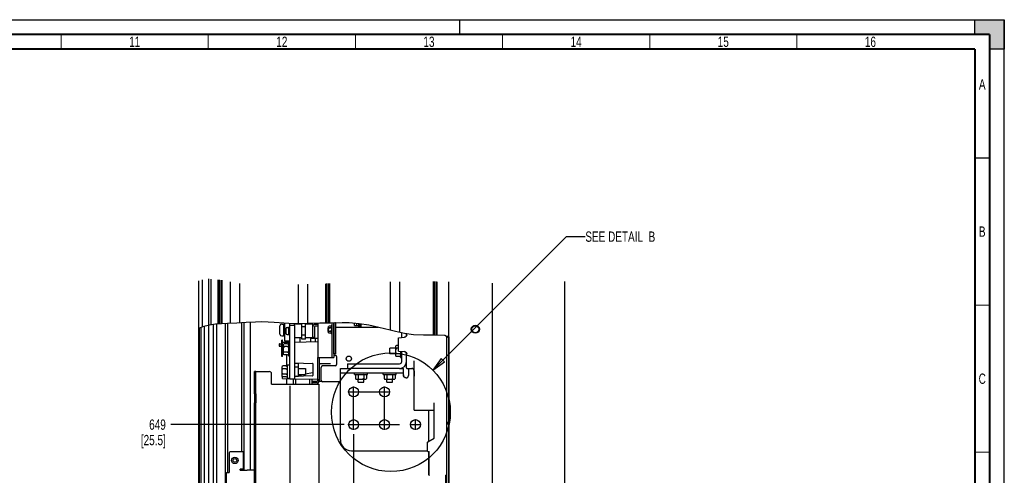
# Paper-space layout 'SUBMITTAL_E1H_1_2' of a CAD drawing. Header units: millimetres. Extents: x 0 to 841, y 0 to 594.
# Tile 30 of 30: x 506 to 841, y 439 to 594. Entities that reach past the tile are written whole.
import ezdxf

# ---------------------------------------------------------------- set-up
doc = ezdxf.new("R2010")
doc.units = ezdxf.units.MM
doc.header["$LTSCALE"] = 46.255
doc.linetypes.add('CENTER', pattern=[0.6, 0.375, -0.075, 0.075, -0.075])
doc.linetypes.add('DASHED', pattern=[0.2, 0.1, -0.1])
doc.layers.get('0').update_dxf_attribs({"linetype": 'CONTINUOUS'})
for name, color, linetype in [('002___PRT_ALL_AXES', 7, 'CONTINUOUS'), ('02___PRT_ALL_AXES', 7, 'CONTINUOUS'), ('DATUM', 7, 'CONTINUOUS'), ('DEFAULT_1', 7, 'CENTER'), ('NOTES', 7, 'CONTINUOUS'), ('ROUNDS', 7, 'CONTINUOUS')]:
    doc.layers.add(name, color=color, linetype=linetype)
doc.styles.get("Standard").update_dxf_attribs({"font": 'txt', "width": 0.725})
doc.dimstyles.new('DIMSTYLE_4', dxfattribs={"dimtxt": 3.5, "dimasz": 4.8, "dimexe": 3.2, "dimexo": 1.6, "dimgap": 0.875, "dimtad": 0, "dimtih": 1, "dimtoh": 1, "dimdec": 1, "dimzin": 0, "dimdsep": 46, "dimtxsty": 'STANDARD', "dimblk": 'CLOSED', "dimblk1": 'CLOSED', "dimblk2": 'CLOSED', "dimcen": 0.09, "dimadec": 0, "dimazin": 0, "dimtp": 0.4, "dimtm": 0.4, "dimtfac": 1, "dimtdec": 1, "dimtofl": 0, "dimtmove": 0, "dimatfit": 3, "dimldrblk": 'CLOSED', "dimfxl": 1, "dimtolj": 1, "dimtzin": 0, "dimarcsym": 0})
doc.dimstyles.get("Standard").update_dxf_attribs({"dimtxt": 3.5, "dimasz": 4.8, "dimexe": 3.2, "dimexo": 1.6, "dimtad": 0, "dimtih": 1, "dimtoh": 1, "dimdec": 1, "dimzin": 0, "dimdsep": 46, "dimtxsty": 'STANDARD', "dimblk": 'CLOSED', "dimblk1": 'CLOSED', "dimblk2": 'CLOSED', "dimcen": 0.09, "dimadec": 0, "dimazin": 0, "dimtol": 1, "dimtp": 0.4, "dimtm": 0.4, "dimtfac": 1, "dimtdec": 1, "dimtofl": 0, "dimtmove": 0, "dimatfit": 3, "dimldrblk": 'CLOSED', "dimfxl": 1, "dimtolj": 1, "dimtzin": 0, "dimarcsym": 0})

# ---------------------------------------------------------------- blocks, each defined once
blk = doc.blocks.new('*D68')
at = {"color": 2, "linetype": 'CONTINUOUS'}
blk.add_line((619.9, 453.2), (619.9, 279.44), dxfattribs=at)
at = {"color": 2, "linetype": 'CONTINUOUS', "insert": (618.15, 277.69), "char_height": 3.5, "width": 15.225, "attachment_point": 3, "rotation": 90, "line_spacing_factor": 0.9}
blk.add_mtext('290\\P[11.4]', dxfattribs=at)
blk = doc.blocks.new('_CLOSED')
at = {"color": 0, "linetype": 'BYBLOCK'}
for p, q in [((0, 0), (-1, 0.167)), ((-1, 0.167), (-1, -0.167)), ((-1, -0.167), (0, 0)), ((-1, 0), (0, 0))]:
    blk.add_line(p, q, dxfattribs=at)
blk = doc.blocks.new('*D69')
at = {"color": 2, "linetype": 'CONTINUOUS'}
blk.add_line((598.17, 469.56), (598.17, 279.44), dxfattribs=at)
at = {"color": 2, "linetype": 'CONTINUOUS', "insert": (596.42, 277.69), "char_height": 3.5, "width": 15.225, "attachment_point": 3, "rotation": 90, "line_spacing_factor": 0.9}
blk.add_mtext('377\\P[14.8]', dxfattribs=at)
blk = doc.blocks.new('*D70')
at = {"color": 2, "linetype": 'CONTINUOUS'}
blk.add_line((616.7, 456.4), (557.83, 456.4), dxfattribs=at)
at = {"color": 2, "linetype": 'CONTINUOUS', "insert": (556.08, 458.15), "char_height": 3.5, "width": 15.225, "attachment_point": 3, "line_spacing_factor": 0.9}
blk.add_mtext('649\\P[25.5]', dxfattribs=at)

psp = doc.layouts.new('SUBMITTAL_E1H_1_2')

# ---------------------------------------------------------------- hatches: boundary and pattern name
at = {"linetype": 'CONTINUOUS'}
h = psp.add_hatch(color=7, dxfattribs=at)
h.paths.add_polyline_path([(0, 10), (5, 10), (5, 5), (10, 5), (10, 0), (0, 0)])
h.paths.add_polyline_path([(0, 594), (10, 594), (10, 589), (5, 589), (5, 584), (0, 584)])
h.paths.add_polyline_path([(841, 0), (841, 10), (836, 10), (836, 5), (831, 5), (831, 0)])
h.paths.add_polyline_path([(836, 584), (836, 589), (831, 589), (831, 594), (841, 594), (841, 584)])
h = psp.add_hatch(dxfattribs=at)
h.set_pattern_fill('default__22', color=2, scale=6.216091, angle=285, style=0, pattern_type=0)
h.set_pattern_definition([(285, (0, 0), (6.004283, 1.608843), [])])
edge = h.paths.add_edge_path()
edge.add_arc((617.27, 289.36), 201.61, 91.0147, 91.1497)
edge.add_line((613.7, 490.94), (613.7, 480.41))
edge.add_line((613.7, 480.41), (613.22, 480.41))
edge.add_line((613.22, 480.41), (613.22, 490.93))
h = psp.add_hatch(dxfattribs=at)
h.set_pattern_fill('default__23', color=2, scale=19.901828, angle=125, style=0, pattern_type=0)
h.set_pattern_definition([(125, (0, 0), (-16.3026, -11.4152), [])])
edge = h.paths.add_edge_path()
edge.add_spline(control_points=[(651.54, 486.48), (651.68, 486.44), (651.94, 486.35), (652.18, 486.26), (652.29, 486.2)], knot_values=[0, 0, 0, 0, 0.5, 1, 1, 1, 1], degree=3, periodic=0)
edge.add_line((652.29, 486.2), (652.29, 354.29))
edge.add_spline(control_points=[(652.29, 354.29), (652.17, 354.24), (651.94, 354.15), (651.67, 354.09), (651.54, 354.06)], knot_values=[0, 0, 0, 0, 0.5, 1, 1, 1, 1], degree=3, periodic=0)
edge.add_line((651.54, 354.06), (651.54, 486.48))

# ---------------------------------------------------------------- linework, layer by layer
at = {"color": 7, "linetype": 'CONTINUOUS'}
for p, q in [((0, 594), (841, 594)), ((0, 594), (841, 594)), ((831, 594), (841, 594)), ((831, 589), (831, 594)), ((831, 589), (831, 594)), ((841, 594), (841, 584)), ((841, 0), (841, 594)), ((841, 0), (841, 594)), ((836, 589), (831, 589)), ((836, 584), (836, 589)), ((841, 584), (836, 584)), ((841, 584), (836, 584)), ((570.65, 490.17), (570.65, 505.97)), ((571.48, 490.32), (571.48, 505.87)), ((573.8, 505.61), (573.8, 490.59)), ((574.17, 505.56), (574.17, 490.61)), ((574.75, 505.5), (574.75, 490.65)), ((575.12, 505.45), (575.12, 490.67)), ((577.94, 504.9), (577.94, 490.8)), ((581.11, 504.38), (581.11, 490.97)), ((601.04, 504.02), (601.04, 490.69)), ((604.21, 504.08), (604.21, 490.74)), ((610.34, 504.28), (610.34, 490.87)), ((610.71, 504.3), (610.71, 490.87)), ((611.29, 504.32), (611.29, 490.88)), ((611.66, 504.34), (611.66, 490.89)), ((632.29, 504.92), (632.29, 488.5)), ((635.46, 504.97), (635.46, 487.76)), ((646.87, 504.99), (646.87, 486.82)), ((647.25, 504.99), (647.25, 486.83)), ((647.82, 504.98), (647.82, 486.81)), ((648.2, 504.97), (648.2, 486.79)), ((652.29, 344.24), (652.29, 504.89)), ((666.97, 504.44), (666.97, 344.24)), ((568.54, 489.62), (567.29, 489.08)), ((567.47, 352.89), (567.47, 489.16)), ((568.05, 352.8), (568.05, 489.41)), ((570.94, 490.25), (568.54, 489.62)), ((569.27, 352.59), (569.27, 489.81)), ((570.66, 352.37), (570.66, 490.18)), ((572.98, 490.53), (570.94, 490.25)), ((572.22, 490.43), (572.22, 352.11)), ((575.02, 490.67), (572.98, 490.53)), ((573.3, 490.55), (573.3, 352.02)), ((577.06, 490.75), (575.02, 490.67)), ((576.34, 351.86), (576.34, 490.72)), ((580.23, 490.92), (577.06, 490.75)), ((577.19, 440.15), (577.19, 490.76)), ((583.41, 491.11), (580.23, 490.92)), ((581.86, 447.18), (581.86, 491.02)), ((582.71, 440.9), (582.71, 491.07)), ((586.59, 491.25), (583.41, 491.11)), ((584.91, 440.9), (584.91, 491.18)), ((588.7, 491.29), (586.59, 491.25)), ((590.81, 491.26), (588.7, 491.29)), ((592.92, 491.15), (590.81, 491.26)), ((594.56, 491.02), (592.92, 491.15)), ((596.2, 490.87), (594.56, 491.02)), ((597.84, 490.75), (596.2, 490.87)), ((596.81, 488.94), (596.81, 487.49)), ((600.07, 490.68), (597.84, 490.75)), ((598.17, 471.96), (598.17, 490.74)), ((598.17, 490.21), (599.77, 490.21)), ((599.77, 490.21), (599.77, 490.59)), ((602.27, 490.59), (599.77, 490.59)), ((602.32, 490.7), (600.07, 490.68)), ((601.59, 490.69), (601.59, 490.59)), ((602.27, 485.47), (602.27, 490.7)), ((603.52, 489.58), (602.27, 489.58)), ((604.56, 490.75), (602.32, 490.7)), ((603.52, 485.47), (603.52, 490.73)), ((606.02, 490.59), (603.52, 490.59)), ((608.37, 490.83), (604.56, 490.75)), ((605.34, 490.59), (605.34, 490.77)), ((606.02, 486.75), (606.02, 490.59)), ((607.52, 489.88), (606.85, 489.88)), ((607.77, 490.82), (607.77, 479.2)), ((612.19, 490.9), (608.37, 490.83)), ((611.61, 489.82), (611.36, 489.69)), ((611.36, 487.63), (611.36, 489.69)), ((611.61, 489.24), (611.36, 489.37)), ((611.61, 489.24), (611.36, 488.99)), ((612.11, 489.82), (611.61, 489.82)), ((612.11, 489.24), (611.61, 489.24)), ((612.11, 489.82), (612.36, 489.69)), ((612.11, 489.24), (612.36, 489.37)), ((612.11, 489.24), (612.36, 488.99)), ((616, 490.95), (612.19, 490.9)), ((612.36, 490.16), (612.36, 487.16)), ((612.36, 490.16), (612.65, 490.16)), ((613.22, 480.41), (613.22, 490.91)), ((613.7, 480.41), (613.7, 490.92)), ((616.81, 490.96), (616, 490.95)), ((617.61, 490.96), (616.81, 490.96)), ((618.41, 490.95), (617.61, 490.96)), ((621.78, 490.7), (618.41, 490.95)), ((620.21, 490.04), (620.21, 490.81)), ((620.21, 490.04), (621.54, 490.04)), ((620.96, 490.04), (620.96, 490.76)), ((625.12, 490.16), (621.78, 490.7)), ((628.45, 489.45), (625.12, 490.16)), ((630.37, 488.98), (628.45, 489.45)), ((632.28, 488.5), (630.37, 488.98)), ((634.17, 488.04), (632.28, 488.5)), ((602.27, 485.84), (599.77, 485.84)), ((601.59, 485.84), (601.59, 484.49)), ((603.52, 486.84), (602.27, 486.84)), ((603.52, 485.47), (602.27, 485.47)), ((606.02, 485.84), (603.52, 485.84)), ((605.34, 485.69), (605.34, 485.84)), ((606.02, 485.84), (606.02, 485.95)), ((611.61, 488.09), (611.36, 488.34)), ((611.61, 488.09), (611.36, 487.96)), ((611.61, 487.51), (611.36, 487.63)), ((612.11, 488.09), (611.61, 488.09)), ((612.11, 487.51), (611.61, 487.51)), ((612.11, 488.09), (612.36, 488.34)), ((612.11, 488.09), (612.36, 487.96)), ((612.11, 487.51), (612.36, 487.63)), ((612.36, 487.16), (612.65, 487.16)), ((637.17, 487.38), (634.17, 488.04)), ((640.25, 486.91), (637.17, 487.38)), ((643.6, 486.74), (640.25, 486.91)), ((647.37, 486.83), (643.6, 486.74)), ((650.87, 486.64), (647.37, 486.83)), ((652.29, 485.94), (650.87, 486.64)), ((651.54, 354.06), (651.54, 486.31)), ((594.57, 483.73), (594.57, 483.2)), ((594.69, 483.85), (595.52, 483.88)), ((594.69, 483.08), (595.52, 483.05)), ((595.4, 483.05), (595.4, 483.87)), ((595.52, 479.59), (595.52, 485.09)), ((595.77, 485.09), (595.52, 485.09)), ((595.77, 482.56), (595.78, 482.55)), ((595.78, 482.55), (595.79, 482.53)), ((595.79, 482.53), (595.81, 482.53)), ((595.81, 482.53), (596.02, 482.52)), ((595.85, 484.39), (598.17, 484.44)), ((596.35, 483.82), (596.1, 483.7)), ((596.1, 480.23), (596.1, 483.7)), ((596.35, 482.89), (596.1, 483.02)), ((596.35, 482.89), (596.1, 482.64)), ((597.47, 483.82), (596.35, 483.82)), ((597.47, 482.89), (596.35, 482.89)), ((597.24, 484.42), (597.24, 484.81)), ((597.47, 483.82), (597.72, 483.7)), ((597.47, 482.89), (597.72, 483.02)), ((597.47, 482.89), (597.72, 482.64)), ((597.72, 484.2), (597.72, 479.73)), ((597.72, 484.2), (598.17, 484.2)), ((599.77, 484.46), (607.77, 484.6)), ((634.2, 482.4), (632.25, 482.4)), ((632.25, 480.4), (632.25, 482.4)), ((634.45, 483.26), (634.2, 483.14)), ((634.2, 479.66), (634.2, 483.14)), ((634.45, 482.33), (634.2, 482.46)), ((634.45, 482.33), (634.2, 482.08)), ((635.2, 483.26), (634.45, 483.26)), ((635.2, 482.33), (634.45, 482.33)), ((595.77, 479.59), (595.52, 479.59)), ((596.35, 481.03), (596.1, 481.28)), ((596.35, 481.03), (596.1, 480.91)), ((596.35, 480.1), (596.1, 480.23)), ((597.47, 481.03), (596.35, 481.03)), ((597.47, 480.1), (596.35, 480.1)), ((597.24, 476.2), (597.24, 480.1)), ((597.47, 481.03), (597.72, 481.28)), ((597.47, 481.03), (597.72, 480.91)), ((597.47, 480.1), (597.72, 480.23)), ((597.72, 479.73), (598.17, 479.73)), ((607.77, 479.2), (612.65, 479.2)), ((613.7, 480.41), (613.22, 480.41)), ((634.2, 480.4), (632.25, 480.4)), ((634.45, 480.47), (634.2, 480.72)), ((634.45, 480.47), (634.2, 480.34)), ((634.45, 479.54), (634.2, 479.66)), ((635.57, 480.47), (634.45, 480.47)), ((635.57, 479.54), (634.45, 479.54)), ((635.57, 480.47), (635.82, 480.72)), ((635.57, 480.47), (635.82, 480.34)), ((635.57, 479.54), (635.82, 479.66)), ((635.82, 481.33), (635.82, 479.16)), ((635.82, 479.16), (636.27, 479.16)), ((595.9, 476.32), (595.65, 476.2)), ((595.65, 472.73), (595.65, 476.2)), ((595.9, 475.39), (595.65, 475.52)), ((595.9, 475.39), (595.65, 475.14)), ((597.02, 476.32), (595.9, 476.32)), ((597.02, 475.39), (595.9, 475.39)), ((597.02, 476.32), (597.27, 476.2)), ((597.02, 475.39), (597.27, 475.52)), ((597.02, 475.39), (597.27, 475.14)), ((597.27, 476.7), (597.27, 472.23)), ((597.27, 476.7), (598.17, 476.7)), ((599.85, 477.43), (605.95, 477.22)), ((601.14, 475.46), (603.52, 475.46)), ((603.52, 475.46), (603.52, 473.46)), ((606.02, 477.14), (606.02, 473.04)), ((586.62, 474.44), (587, 474.44)), ((595.9, 473.53), (595.65, 473.78)), ((595.9, 473.53), (595.65, 473.41)), ((595.9, 472.6), (595.65, 472.73)), ((595.77, 472.11), (595.77, 472.55)), ((595.85, 472.63), (595.85, 472.63)), ((595.85, 472.03), (598.17, 471.99)), ((597.02, 473.53), (595.9, 473.53)), ((597.02, 472.6), (595.9, 472.6)), ((597.02, 473.53), (597.27, 473.78)), ((597.02, 473.53), (597.27, 473.41)), ((597.02, 472.6), (597.27, 472.73)), ((597.27, 472.67), (597.16, 472.67)), ((597.24, 470.19), (597.24, 472.01)), ((597.27, 472.23), (598.17, 472.23)), ((598.17, 471.96), (599.77, 471.96)), ((599.44, 470.19), (599.44, 471.96)), ((599.77, 471.96), (607.77, 471.82)), ((605.95, 472.96), (599.85, 472.75)), ((600.65, 472.88), (600.09, 472.76)), ((600.29, 470.19), (600.29, 471.96)), ((603.3, 473.46), (601.14, 472.99)), ((601.14, 473.46), (603.52, 473.46)), ((605.96, 474.05), (603.52, 473.51)), ((604.96, 470.19), (604.96, 471.87)), ((605.81, 470.19), (605.81, 471.86)), ((607.72, 471.82), (607.72, 471.29)), ((620.16, 473.44), (620.16, 473.89)), ((620.16, 473.44), (624.64, 473.44)), ((620.54, 473.19), (620.66, 473.44)), ((620.54, 473.19), (620.54, 472.06)), ((620.54, 472.06), (620.66, 471.81)), ((620.66, 471.81), (624.14, 471.81)), ((621.47, 473.19), (621.34, 473.44)), ((621.47, 472.06), (621.34, 471.81)), ((621.47, 473.19), (621.72, 473.44)), ((621.47, 473.19), (621.47, 472.06)), ((621.47, 472.06), (621.72, 471.81)), ((623.33, 473.19), (623.08, 473.44)), ((623.33, 472.06), (623.08, 471.81)), ((623.33, 473.19), (623.45, 473.44)), ((623.33, 473.19), (623.33, 472.06)), ((623.33, 472.06), (623.45, 471.81)), ((624.26, 473.19), (624.14, 473.44)), ((624.26, 472.06), (624.14, 471.81)), ((624.26, 473.19), (624.26, 472.06)), ((624.64, 473.44), (624.64, 473.89)), ((629.91, 473.44), (629.91, 473.89)), ((629.91, 473.44), (634.39, 473.44)), ((630.29, 473.19), (630.41, 473.44)), ((630.29, 473.19), (630.29, 472.06)), ((630.29, 472.06), (630.41, 471.81)), ((630.41, 471.81), (633.89, 471.81)), ((631.22, 473.19), (631.09, 473.44)), ((631.22, 472.06), (631.09, 471.81)), ((631.22, 473.19), (631.47, 473.44)), ((631.22, 473.19), (631.22, 472.06)), ((631.22, 472.06), (631.47, 471.81)), ((633.08, 473.19), (632.83, 473.44)), ((633.08, 472.06), (632.83, 471.81)), ((633.08, 473.19), (633.2, 473.44)), ((633.08, 473.19), (633.08, 472.06)), ((633.08, 472.06), (633.2, 471.81)), ((634.01, 473.19), (633.89, 473.44)), ((634.01, 472.06), (633.89, 471.81)), ((634.01, 473.19), (634.01, 472.06)), ((634.39, 473.44), (634.39, 473.89)), ((636.93, 473.17), (636.9, 473.47)), ((637, 472.91), (636.93, 473.17)), ((637.1, 472.69), (637, 472.91)), ((637.24, 472.51), (637.1, 472.69)), ((637.39, 472.39), (637.24, 472.51)), ((637.54, 472.31), (637.39, 472.39)), ((637.7, 472.29), (637.54, 472.31)), ((592.02, 470.19), (608.02, 470.19)), ((607.72, 470.64), (607.72, 470.19)), ((586.62, 466.84), (586.62, 463.84)), ((582.37, 447.18), (581.72, 447.18)), ((582.37, 447.18), (582.37, 441.3)), ((645.4, 439.18), (645.4, 447.24)), ((645.52, 447.18), (645.4, 447.18)), ((645.52, 439.18), (645.52, 447.18)), ((576.7, 440.15), (577.55, 440.15)), ((576.7, 433.8), (576.7, 440.15)), ((582.37, 441.3), (581.39, 441.3)), ((581.39, 440.9), (581.39, 441.3)), ((581.39, 440.9), (583.72, 440.9)), ((581.86, 440.9), (581.86, 441.3)), ((645.52, 439.18), (645.4, 439.18))]:
    psp.add_line(p, q, dxfattribs=at)
at = {"color": 7, "linetype": 'DASHED'}
psp.add_line((656, 589), (656, 594), dxfattribs=at)
at = {"color": 3, "linetype": 'CONTINUOUS'}
for p, q in [((691.52, 504.98), (691.52, 342.74)), ((599.77, 490.69), (599.77, 490.59)), ((599.77, 490.21), (599.77, 471.96)), ((607.52, 490.45), (606.85, 490.45)), ((621.54, 490.71), (621.54, 490.04)), ((607.74, 485.69), (606.94, 485.69)), ((595.77, 479.59), (595.77, 485.09)), ((612.03, 477.11), (608.6, 477.11)), ((638.5, 475.49), (638.5, 473.09)), ((615.4, 472.29), (615.4, 473.89)), ((636.9, 472.88), (636.9, 473.89)), ((636.92, 472.75), (636.9, 472.88)), ((636.98, 472.62), (636.92, 472.75)), ((637.09, 472.5), (636.98, 472.62)), ((637.25, 472.39), (637.09, 472.5)), ((637.46, 472.32), (637.25, 472.39)), ((637.7, 472.29), (637.46, 472.32)), ((640.52, 472.88), (640.47, 472.88)), ((608.35, 471.11), (608.6, 471.11)), ((586.25, 466.84), (586.25, 463.84)), ((645.4, 450.69), (645.4, 461.18))]:
    psp.add_line(p, q, dxfattribs=at)
at = {"color": 2, "linetype": 'CONTINUOUS'}
for p, q in [((613.22, 480.41), (613.22, 490.93)), ((613.7, 490.94), (613.7, 480.41)), ((651.54, 354.06), (651.54, 486.48)), ((652.29, 486.2), (652.29, 354.29)), ((613.7, 480.41), (613.22, 480.41))]:
    psp.add_line(p, q, dxfattribs=at)
at = {"color": 7, "linetype": 'CONTINUOUS'}
for points, const_width in [([(836, 589), (15, 589)], 0.7), ([(520.5, 584), (520.5, 589)], 0.35), ([(570.5, 584), (570.5, 589)], 0.35), ([(620.5, 584), (620.5, 589)], 0.35), ([(670.5, 584), (670.5, 589)], 0.35), ([(720.5, 584), (720.5, 589)], 0.35), ([(770.5, 584), (770.5, 589)], 0.35), ([(836, 5), (836, 589)], 0.7), ([(831, 584), (20, 584)], 0.7), ([(831, 10), (831, 584)], 0.7), ([(831, 547), (836, 547)], 0.35), ([(831, 497), (836, 497)], 0.35), ([(831, 447), (836, 447)], 0.35)]:
    psp.add_lwpolyline(points, dxfattribs=dict(at, const_width=const_width))
at = {"color": 2, "linetype": 'CONTINUOUS'}
psp.add_circle((632.56, 460.61), 20.19, dxfattribs=at)
at = {"color": 7, "linetype": 'CONTINUOUS'}
for radius in [0.889, 0.888]:
    psp.add_circle((618.27, 478.8), radius, dxfattribs=at)
at = {"color": 3, "linetype": 'CONTINUOUS'}
for centre in [(619.9, 467.51), (630.4, 467.51), (619.9, 456.4), (630.4, 456.4), (640.9, 456.4)]:
    psp.add_circle(centre, 1.69, dxfattribs=at)
at = {"color": 7, "linetype": 'CONTINUOUS'}
for centre, radius, start, end in [((597.31, 488.94), 0.5, 90, 180), ((606.85, 489.63), 0.25, 90, 180), ((607.52, 489.63), 0.25, 16.5393, 90), ((597.31, 487.49), 0.5, 180, 270), ((594.7, 483.73), 0.125, 92, 180), ((594.7, 483.2), 0.125, 180, 268), ((595.85, 484.32), 0.075, 91, 181), ((599.85, 484.39), 0.075, 90.9999, 179.9951), ((599.85, 477.5), 0.075, 180, 268), ((605.95, 477.14), 0.075, 0, 88), ((635.52, 477.84), 0.75, 270, 360), ((595.85, 472.55), 0.075, 92, 180), ((595.85, 472.11), 0.075, 180, 269), ((599.85, 472.67), 0.075, 92.0003, 180), ((599.85, 472.04), 0.075, 195.0316, 269), ((605.95, 473.04), 0.075, 272, 360), ((605.95, 474.12), 0.075, 282.4077, 334.1356), ((607.52, 471.44), 0.25, 270, 351.7815)]:
    psp.add_arc(centre, radius, start, end, dxfattribs=at)
at = {"color": 3, "linetype": 'CONTINUOUS'}
for centre, radius, start, end in [((606.85, 489.63), 0.825, 90, 180), ((607.52, 489.63), 0.825, 72.2567, 90), ((608.6, 476.86), 0.25, 90, 180), ((635.52, 477.84), 2.35, 270, 360), ((637.7, 473.09), 0.8, 270, 360), ((607.52, 471.44), 0.825, 270, 336.6307)]:
    psp.add_arc(centre, radius, start, end, dxfattribs=at)
at = {"color": 2, "linetype": 'CONTINUOUS'}
psp.add_arc((617.27, 289.36), 201.61, 91.0147, 91.1497, dxfattribs=at)
psp.add_open_spline([(651.54, 486.48), (651.68, 486.44), (651.94, 486.35), (652.18, 486.26), (652.29, 486.2)], degree=3, dxfattribs=at)
at = {"layer": '002___PRT_ALL_AXES', "color": 7, "linetype": 'CONTINUOUS'}
for p, q in [((567.29, 344.24), (567.29, 505.27)), ((568.55, 489.62), (568.55, 505.57)), ((570.65, 490.17), (570.65, 505.97)), ((611.2, 488.04), (611.2, 489.29)), ((611.2, 489.29), (611.36, 489.29)), ((611.2, 488.04), (611.36, 488.04)), ((599.77, 477.29), (601.14, 477.29)), ((599.77, 476.04), (601.14, 476.04)), ((601.14, 472.88), (601.14, 477.29)), ((599.77, 472.88), (601.14, 472.88)), ((621.4, 470.84), (621.4, 471.81)), ((623.4, 470.84), (623.4, 471.81)), ((631.15, 470.84), (631.15, 471.81)), ((633.15, 470.84), (633.15, 471.81)), ((621.4, 470.84), (623.4, 470.84)), ((631.15, 470.84), (633.15, 470.84))]:
    psp.add_line(p, q, dxfattribs=at)
psp.add_circle((579.54, 444.24), 1.09, dxfattribs=at)
at = {"layer": '02___PRT_ALL_AXES', "color": 7, "linetype": 'CONTINUOUS'}
for p, q in [((597.31, 489.44), (597.86, 489.44)), ((597.86, 486.86), (597.86, 489.56)), ((598.17, 489.56), (597.86, 489.56)), ((597.31, 486.99), (597.86, 486.99)), ((598.17, 486.86), (597.86, 486.86)), ((651.52, 439.21), (651.21, 439.21)), ((651.21, 436.51), (651.21, 439.21))]:
    psp.add_line(p, q, dxfattribs=at)
psp.add_circle((579.54, 444.24), 0.625, dxfattribs=at)
at = {"layer": 'DATUM', "color": 7, "linetype": 'CONTINUOUS'}
for p, q in [((595.47, 490.56), (596.07, 490.56)), ((596.07, 490.56), (596.07, 486.56)), ((596.07, 490.41), (596.57, 490.41)), ((595.47, 486.56), (596.07, 486.56)), ((596.07, 486.71), (596.57, 486.71)), ((596.02, 480.96), (596.02, 482.96)), ((596.1, 482.96), (596.02, 482.96)), ((596.1, 480.96), (596.02, 480.96))]:
    psp.add_line(p, q, dxfattribs=at)
psp.add_circle((661.25, 488.81), 1.38, dxfattribs=at)
at = {"layer": 'DEFAULT_1', "color": 7, "linetype": 'CENTER'}
for p, q in [((619.9, 454.61), (619.9, 469.3)), ((630.4, 454.61), (630.4, 469.3)), ((618.11, 467.51), (632.19, 467.51)), ((618.11, 456.4), (638.82, 456.4)), ((639.11, 456.4), (642.69, 456.4)), ((640.9, 454.61), (640.9, 458.19))]:
    psp.add_line(p, q, dxfattribs=at)
at = {"layer": 'NOTES', "color": 7, "linetype": 'CONTINUOUS'}
psp.add_line((594.87, 487.16), (594.87, 489.96), dxfattribs=at)
psp.add_circle((661.25, 488.81), 1.19, dxfattribs=at)
for centre, start, end in [((595.47, 489.96), 90, 180), ((595.47, 487.16), 180, 270)]:
    psp.add_arc(centre, 0.6, start, end, dxfattribs=at)
at = {"layer": 'ROUNDS', "color": 7, "linetype": 'CONTINUOUS'}
for p, q in [((596.57, 484.81), (596.57, 490.84)), ((606.6, 489.63), (606.6, 485.95)), ((612.65, 479.2), (612.65, 490.9)), ((622, 489.48), (622, 490.66)), ((622.37, 490.6), (622.37, 489.48)), ((606.94, 485.69), (605.34, 485.69)), ((605.34, 484.56), (605.34, 485.68)), ((606.6, 485.95), (606.02, 485.95)), ((635.2, 485.92), (637.2, 486.09)), ((635.2, 481.38), (635.2, 485.92)), ((636.27, 486.01), (636.27, 487.58)), ((637.31, 486.11), (637.2, 486.09)), ((637.42, 486.14), (637.31, 486.11)), ((637.52, 486.19), (637.42, 486.14)), ((637.61, 486.25), (637.52, 486.19)), ((637.69, 486.33), (637.61, 486.25)), ((637.77, 486.42), (637.69, 486.33)), ((637.85, 486.54), (637.77, 486.42)), ((637.91, 486.67), (637.85, 486.54)), ((637.87, 486.84), (637.87, 487.27)), ((637.96, 486.79), (637.91, 486.67)), ((638, 486.91), (637.96, 486.79)), ((598.17, 484.81), (596.57, 484.81)), ((607.77, 471.11), (607.77, 479.2)), ((612.65, 479.2), (613.22, 479.2)), ((635.2, 481.38), (637.2, 481.21)), ((636.27, 477.84), (636.27, 481.29)), ((637.2, 481.21), (637.34, 481.18)), ((637.34, 481.18), (637.48, 481.13)), ((637.48, 481.13), (637.6, 481.06)), ((637.6, 481.06), (637.7, 480.97)), ((637.7, 480.97), (637.78, 480.87)), ((637.78, 480.87), (637.85, 480.76)), ((637.85, 480.76), (637.91, 480.63)), ((637.87, 475.65), (637.87, 480.46)), ((637.91, 480.63), (637.96, 480.51)), ((637.96, 480.51), (638, 480.39)), ((615.4, 475.49), (618.58, 475.49)), ((615.4, 473.89), (615.4, 475.49)), ((617.87, 477.09), (617.87, 475.49)), ((617.87, 477.09), (635.52, 477.09)), ((635.52, 475.49), (636.9, 475.49)), ((636.9, 473.89), (636.9, 475.49)), ((638, 475.52), (640.4, 475.49)), ((640.52, 461.36), (640.52, 478.11)), ((586.62, 474.44), (586.25, 474.44)), ((586.62, 466.84), (586.62, 474.44)), ((587, 474.44), (591.22, 474.44)), ((592.02, 470.19), (592.02, 473.64)), ((605.85, 471.19), (607.52, 471.19)), ((605.85, 471.19), (605.85, 470.61)), ((608.35, 471.11), (607.77, 471.11)), ((608.02, 470.19), (608.02, 419.94)), ((586.62, 466.84), (586.25, 466.84)), ((586.62, 463.84), (586.25, 463.84)), ((586.62, 430.46), (586.62, 463.84)), ((647.27, 451.85), (647.27, 463.84)), ((647.15, 461.15), (640.65, 461.24)), ((645.09, 450.51), (647.21, 451.74)), ((645.02, 447.36), (645.02, 450.4)), ((577.55, 446.78), (577.55, 440.15)), ((581.72, 447.18), (577.95, 447.18)), ((645.15, 447.24), (645.46, 447.24)), ((586.25, 440.9), (583.72, 440.9))]:
    psp.add_line(p, q, dxfattribs=at)
at = {"layer": 'ROUNDS', "color": 3, "linetype": 'CONTINUOUS'}
for p, q in [((598.17, 490.21), (598.17, 490.74)), ((613.7, 489.48), (628.29, 489.48)), ((621.62, 489.48), (621.62, 490.71)), ((606.02, 485.95), (606.02, 486.77)), ((606.94, 484.59), (606.94, 485.69)), ((607.77, 485.69), (607.74, 485.69)), ((608.35, 471.11), (608.35, 479.2)), ((613.22, 480.41), (613.22, 479.2)), ((613.22, 480.04), (613.59, 480.04)), ((614.09, 479.54), (614.09, 476.83)), ((608.84, 471.48), (608.84, 475.83)), ((613.59, 476.33), (609.34, 476.33)), ((635.52, 475.49), (618.58, 475.49)), ((638.5, 475.49), (639.67, 475.49)), ((586.25, 466.84), (586.25, 474.44)), ((636.9, 473.89), (615.4, 473.89)), ((615.4, 451.24), (615.4, 472.29)), ((640.47, 474.69), (640.47, 472.88)), ((607.52, 470.61), (605.85, 470.61)), ((608.6, 471.11), (609.01, 471.11)), ((615.03, 470.98), (609.34, 470.98)), ((586.25, 430.46), (586.25, 463.84)), ((619.15, 447.49), (645.02, 447.49))]:
    psp.add_line(p, q, dxfattribs=at)
at = {"layer": 'ROUNDS', "color": 7, "linetype": 'CONTINUOUS'}
for centre, radius, start, end in [((637.12, 486.84), 0.75, 276.1555, 360), ((637.12, 480.46), 0.75, 0, 84.2396), ((638, 475.65), 0.125, 180, 269.25), ((640.4, 475.37), 0.125, 0, 89.25), ((591.22, 473.64), 0.8, 0, 90), ((640.65, 461.36), 0.125, 180, 269.25), ((647.15, 461.03), 0.125, 0, 89.25), ((647.15, 451.85), 0.125, 300, 360), ((645.15, 450.4), 0.125, 120, 180), ((577.95, 446.78), 0.4, 90, 180), ((645.15, 447.36), 0.125, 180, 270), ((645.46, 447.18), 0.0625, 0, 90), ((645.65, 439.3), 0.125, 202.3125, 269.25)]:
    psp.add_arc(centre, radius, start, end, dxfattribs=at)
at = {"layer": 'ROUNDS', "color": 3, "linetype": 'CONTINUOUS'}
for centre, radius, start, end in [((613.59, 479.54), 0.5, 0, 90), ((609.34, 475.83), 0.5, 90, 180), ((613.59, 476.83), 0.5, 270, 360), ((639.67, 474.69), 0.8, 0, 90), ((609.34, 471.48), 0.5, 180, 270), ((615.03, 471.48), 0.5, 270, 304.3525), ((619.88, 464.38), 8.1, 123.6243, 124.3525), ((619.15, 451.24), 3.75, 180, 270)]:
    psp.add_arc(centre, radius, start, end, dxfattribs=at)

# ---------------------------------------------------------------- texts
at = {"color": 2, "linetype": 'CONTINUOUS', "char_height": 3.5, "line_spacing_factor": 0.9}
for s, insert, width, attachment_point in [('11', (545.5, 588.25), 5.075, 2), ('12', (595.5, 588.25), 5.075, 2), ('13', (645.5, 588.25), 5.075, 2), ('14', (695.5, 588.25), 5.075, 2), ('15', (745.5, 588.25), 5.075, 2), ('16', (795.5, 588.25), 5.075, 2), ('A', (833.5, 573.75), 2.5375, 2), ('SEE DETAIL  B', (698.63, 522.03), 32.9875, 1), ('B', (833.5, 523.75), 2.5375, 2), ('C', (833.5, 473.75), 2.5375, 2)]:
    psp.add_mtext(s, dxfattribs=dict(at, insert=insert, width=width, attachment_point=attachment_point))

# ---------------------------------------------------------------- dimensions: what is measured, and where the dimension line sits
at = {"color": 2, "linetype": 'CONTINUOUS'}
for feature_location, offset, dtype, origin, text, picture, middle in [((598.17, 469.56), (0, -190.13), 1, (598.17, 471.16), '377\\P[14.8]', '*D69', (600.8, 270.08)), ((616.7, 456.4), (-58.87, 0), 0, (618.3, 456.4), '649\\P[25.5]', '*D70', (548.46, 453.78)), ((619.9, 453.2), (0, -173.76), 1, (619.9, 454.8), '290\\P[11.4]', '*D68', (622.52, 270.08))]:
    dim = psp.add_ordinate_dim(feature_location=feature_location, offset=offset, dtype=dtype, origin=origin, text=text, dimstyle='DIMSTYLE_4', dxfattribs=at)
    dim.commit()
    dim.dimension.update_dxf_attribs({"geometry": picture, "text_midpoint": middle})

# ---------------------------------------------------------------- leaders
psp.add_leader([(646.84, 474.89), (692.23, 520.28), (698.63, 520.28)], dimstyle='STANDARD', override={"dimtad": 0}, dxfattribs=at)

doc.saveas('drawing.dxf')
